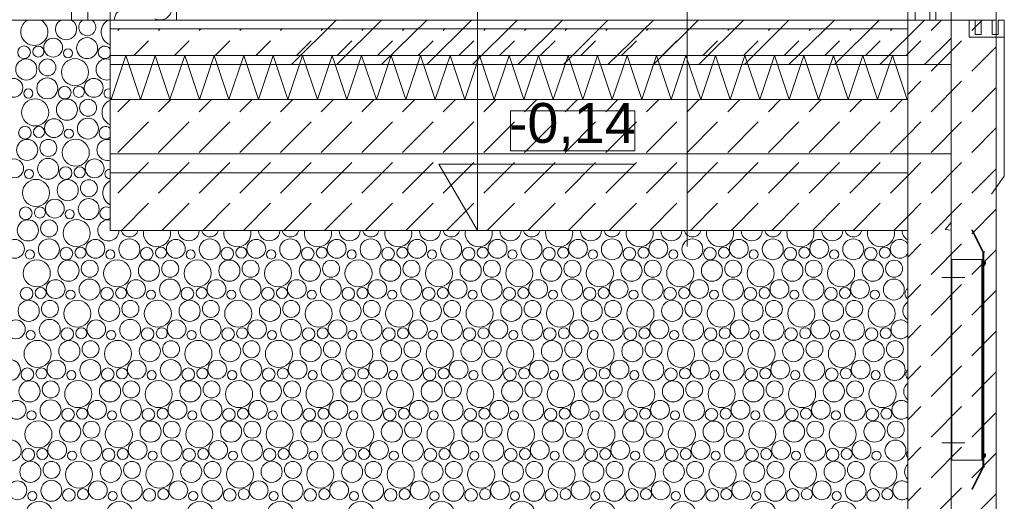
# Model space of a CAD drawing. Header units: millimetres. Extents: x 204754 to 499005, y -178579 to -103222.
# Tile 125 of 178: x 347894 to 350120, y -139318 to -138229. Entities that reach past the tile are written whole.
import ezdxf

# ---------------------------------------------------------------- set-up
doc = ezdxf.new("R2010")
doc.units = ezdxf.units.MM
doc.header["$MEASUREMENT"] = 0
doc.layers.get('0').update_dxf_attribs({"color": 252, "lineweight": 5})
for name, color, linetype, lineweight in [('Nowe_220-A Ściany', 252, 'Continuous', 5), ('Nowe_220-A Ściany_Nr_pióra__1', 252, 'Continuous', 5), ('Nowe_220-A Ściany_Nr_pióra__141', 252, 'Continuous', 5), ('Nowe_220-A Ściany_Nr_pióra__174', 252, 'Continuous', 5), ('Nowe_299-A Wymiary Opisy_Nr_pióra__7', 252, 'Continuous', 5), ('Nowe_320-W Umeblowanie_Nr_pióra__103', 252, 'Continuous', 5), ('Nowe_810-G Ogólne_Nr_pióra__1', 252, 'Continuous', 5), ('Nowe_810-G Ogólne_Nr_pióra__102', 252, 'Continuous', 5), ('Nowe_810-G Ogólne_Nr_pióra__160', 252, 'Continuous', 5), ('Nowe_810-G Ogólne_Nr_pióra__24', 252, 'Continuous', 5), ('Nowe_810-G Ogólne_Nr_pióra__7', 252, 'Continuous', 5), ('Nowe_820-G Rysunki Obrazki_Nr_pióra__1', 252, 'Continuous', 5), ('Nowe_820-G Rysunki Obrazki_Nr_pióra__103', 252, 'Continuous', 5), ('Nowe_820-G Rysunki Obrazki_Nr_pióra__27', 252, 'Continuous', 5), ('Nowe_820-G Rysunki Obrazki_Nr_pióra__7', 252, 'Continuous', 5), ('Nowe_Nowe_220(1)-A Ściany zewnętrzne_Nr_pióra__23', 252, 'Continuous', 5), ('Nowe_Nowe_220(1)-A Ściany zewnętrzne_Nr_pióra__7', 252, 'Continuous', 5)]:
    doc.layers.add(name, color=color, linetype=linetype, lineweight=lineweight)
doc.styles.add('GENERATED_STYLE_4', font='arial.ttf')

# ---------------------------------------------------------------- blocks, each defined once
blk = doc.blocks.new('podkład 20251118')
at = {"color": 252, "lineweight": 5}
for p, q in [((349284.2, -138435.4), (349003.6, -138435.4)), ((349003.6, -138435.4), (349003.6, -138525.4)), ((349284.2, -138525.4), (349284.2, -138435.4)), ((349003.6, -138525.4), (349284.2, -138525.4))]:
    blk.add_line(p, q, dxfattribs=at)
at = {"layer": 'Nowe_220-A Ściany', "color": 252, "linetype": 'Continuous', "lineweight": 5}
for p, q in [((348115.7, -138253.5), (348119.4, -138249.8)), ((348207.7, -138253.5), (348211.4, -138249.8)), ((348299.6, -138253.5), (348303.3, -138249.8)), ((348391.5, -138253.5), (348395.2, -138249.8)), ((348483.4, -138253.5), (348487.1, -138249.8)), ((348575.4, -138253.5), (348579.1, -138249.8)), ((348667.3, -138253.5), (348671, -138249.8)), ((348759.2, -138253.5), (348762.9, -138249.8)), ((348851.1, -138253.5), (348854.8, -138249.8)), ((348943.1, -138253.5), (348946.7, -138249.8)), ((349035, -138253.5), (349038.7, -138249.8)), ((349126.9, -138253.5), (349130.6, -138249.8)), ((349218.8, -138253.5), (349222.5, -138249.8)), ((349310.7, -138253.5), (349314.4, -138249.8)), ((349402.7, -138253.5), (349406.4, -138249.8)), ((349494.6, -138253.5), (349498.3, -138249.8)), ((349586.5, -138253.5), (349590.2, -138249.8)), ((349678.4, -138253.5), (349682.1, -138249.8)), ((349770.4, -138253.5), (349774.1, -138249.8)), ((349862.3, -138253.5), (349866, -138249.8)), ((348151.4, -138309.8), (348184.7, -138276.5)), ((348243.3, -138309.8), (348276.6, -138276.5)), ((348335.2, -138309.8), (348368.5, -138276.5)), ((348427.1, -138309.8), (348460.5, -138276.5)), ((348519.1, -138309.8), (348552.4, -138276.5)), ((348611, -138309.8), (348644.3, -138276.5)), ((348702.9, -138309.8), (348736.2, -138276.5)), ((348794.8, -138309.8), (348828.1, -138276.5)), ((348886.7, -138309.8), (348920.1, -138276.5)), ((348978.7, -138309.8), (349012, -138276.5)), ((349070.6, -138309.8), (349103.9, -138276.5)), ((349162.5, -138309.8), (349195.8, -138276.5)), ((349254.4, -138309.8), (349287.8, -138276.5)), ((349346.4, -138309.8), (349379.7, -138276.5)), ((349438.3, -138309.8), (349471.6, -138276.5)), ((349530.2, -138309.8), (349563.5, -138276.5)), ((349622.1, -138309.8), (349655.5, -138276.5)), ((349714.1, -138309.8), (349747.4, -138276.5)), ((349806, -138309.8), (349839.3, -138276.5)), ((349897.9, -138309.8), (349901.5, -138306.2))]:
    blk.add_line(p, q, dxfattribs=at)
at = {"layer": 'Nowe_220-A Ściany_Nr_pióra__1', "color": 252, "linetype": 'Continuous', "lineweight": 5}
for p, q in [((349901.5, -138229.8), (348097.8, -138229.8)), ((348097.8, -138249.8), (348097.8, -138309.8)), ((349901.5, -138249.8), (349901.5, -138309.8)), ((349901.5, -138309.8), (348097.8, -138309.8)), ((348097.8, -138309.8), (348097.8, -138409.8)), ((349901.5, -138309.8), (349901.5, -138409.8)), ((348097.8, -138409.8), (349901.5, -138409.8))]:
    blk.add_line(p, q, dxfattribs=at)
at = {"layer": 'Nowe_220-A Ściany_Nr_pióra__141', "color": 252, "linetype": 'Continuous', "lineweight": 5}
for p, q in [((348097.8, -138229.8), (348097.8, -138249.8)), ((349901.5, -138229.8), (349901.5, -138249.8)), ((349901.5, -138249.8), (348097.8, -138249.8))]:
    blk.add_line(p, q, dxfattribs=at)
at = {"layer": 'Nowe_220-A Ściany_Nr_pióra__174', "color": 252, "linetype": 'Continuous', "lineweight": 5}
for p, q in [((348133.3, -138309.8), (348100, -138409.8)), ((348166.7, -138409.8), (348133.3, -138309.8)), ((348200, -138309.8), (348166.7, -138409.8)), ((348233.3, -138409.8), (348200, -138309.8)), ((348266.7, -138309.8), (348233.3, -138409.8)), ((348300, -138409.8), (348266.7, -138309.8)), ((348333.3, -138309.8), (348300, -138409.8)), ((348366.7, -138409.8), (348333.3, -138309.8)), ((348400, -138309.8), (348366.7, -138409.8)), ((348433.3, -138409.8), (348400, -138309.8)), ((348466.7, -138309.8), (348433.3, -138409.8)), ((348500, -138409.8), (348466.7, -138309.8)), ((348533.3, -138309.8), (348500, -138409.8)), ((348566.7, -138409.8), (348533.3, -138309.8)), ((348600, -138309.8), (348566.7, -138409.8)), ((348633.3, -138409.8), (348600, -138309.8)), ((348666.7, -138309.8), (348633.3, -138409.8)), ((348700, -138409.8), (348666.7, -138309.8)), ((348733.3, -138309.8), (348700, -138409.8)), ((348766.7, -138409.8), (348733.3, -138309.8)), ((348800, -138309.8), (348766.7, -138409.8)), ((348833.3, -138409.8), (348800, -138309.8)), ((348866.7, -138309.8), (348833.3, -138409.8)), ((348900, -138409.8), (348866.7, -138309.8)), ((348933.3, -138309.8), (348900, -138409.8)), ((348966.7, -138409.8), (348933.3, -138309.8)), ((349000, -138309.8), (348966.7, -138409.8)), ((349033.3, -138409.8), (349000, -138309.8)), ((349066.7, -138309.8), (349033.3, -138409.8)), ((349100, -138409.8), (349066.7, -138309.8)), ((349133.3, -138309.8), (349100, -138409.8)), ((349166.7, -138409.8), (349133.3, -138309.8)), ((349200, -138309.8), (349166.7, -138409.8)), ((349233.3, -138409.8), (349200, -138309.8)), ((349266.7, -138309.8), (349233.3, -138409.8)), ((349300, -138409.8), (349266.7, -138309.8)), ((349333.3, -138309.8), (349300, -138409.8)), ((349366.7, -138409.8), (349333.3, -138309.8)), ((349400, -138309.8), (349366.7, -138409.8)), ((349433.3, -138409.8), (349400, -138309.8)), ((349466.7, -138309.8), (349433.3, -138409.8)), ((349500, -138409.8), (349466.7, -138309.8)), ((349533.3, -138309.8), (349500, -138409.8)), ((349566.7, -138409.8), (349533.3, -138309.8)), ((349600, -138309.8), (349566.7, -138409.8)), ((349633.3, -138409.8), (349600, -138309.8)), ((349666.7, -138309.8), (349633.3, -138409.8)), ((349700, -138409.8), (349666.7, -138309.8)), ((349733.3, -138309.8), (349700, -138409.8)), ((349766.7, -138409.8), (349733.3, -138309.8)), ((349800, -138309.8), (349766.7, -138409.8)), ((349833.3, -138409.8), (349800, -138309.8)), ((349866.7, -138309.8), (349833.3, -138409.8)), ((349900, -138409.8), (349866.7, -138309.8)), ((348100, -138409.8), (348097.8, -138403.3)), ((349901.5, -138405.3), (349900, -138409.8))]:
    blk.add_line(p, q, dxfattribs=at)
at = {"layer": 'Nowe_299-A Wymiary Opisy_Nr_pióra__7', "color": 252, "linetype": 'Continuous', "lineweight": 5}
for p, q in [((348928.6, -138705.4), (348928.6, -138105.4)), ((348928.6, -138705.4), (348841.6, -138555.4)), ((348841.6, -138555.4), (348928.6, -138555.4)), ((348928.6, -138555.4), (349284.2, -138555.4)), ((348928.6, -138705.4), (348816.1, -138705.4)), ((348928.6, -138705.4), (349041.1, -138705.4))]:
    blk.add_line(p, q, dxfattribs=at)
at = {"layer": 'Nowe_320-W Umeblowanie_Nr_pióra__103', "color": 252, "linetype": 'Continuous', "lineweight": 5, "extrusion": (0, 0, -1)}
for centre, start_param, end_param in [((348210.2, -138202.2), 1.158002, 5.125182), ((348135.5, -138229.8), 0, 1.98359)]:
    blk.add_ellipse(centre, major_axis=(-27.6, 0), ratio=0.998409, start_param=start_param, end_param=end_param, dxfattribs=at)
at = {"layer": 'Nowe_810-G Ogólne_Nr_pióra__1', "color": 252, "linetype": 'Continuous', "lineweight": 5}
for p, q in [((350101.5, -138229.8), (349901.5, -138229.8)), ((349901.5, -138229.8), (349901.5, -139341.2)), ((350101.5, -139341.2), (350101.5, -138229.8)), ((348097.8, -138705.4), (348097.8, -138409.8)), ((348097.8, -138409.8), (349901.5, -138409.8)), ((349901.5, -138409.8), (349901.5, -138705.4)), ((349901.5, -138705.4), (348097.8, -138705.4))]:
    blk.add_line(p, q, dxfattribs=at)
at = {"layer": 'Nowe_810-G Ogólne_Nr_pióra__102', "color": 252, "linetype": 'Continuous', "lineweight": 5}
for centre, radius in [((348045.9, -138293.3), 23.7), ((347903.6, -138302.8), 14.3), ((347935.5, -138301.1), 12.5), ((347969.2, -138292.2), 21.3), ((348002.9, -138304.9), 10.3), ((347908.4, -138341.5), 23.9), ((347956.4, -138337.1), 19.2), ((348018.5, -138347.7), 30.6), ((347879.2, -138383.2), 21.3), ((347955.9, -138384.3), 23.7), ((347995.4, -138393.8), 14.3), ((348027.3, -138392.1), 12.5), ((348061, -138383.2), 21.3), ((347912.9, -138395.9), 10.3), ((347928.5, -138438.7), 30.6), ((348000.3, -138432.5), 23.9), ((348048.3, -138428.1), 19.2), ((347971, -138474.2), 21.3), ((348047.8, -138475.3), 23.7), ((347905.4, -138484.8), 14.3), ((347937.3, -138483), 12.5), ((348004.7, -138486.9), 10.3), ((347910.3, -138523.5), 23.9), ((347958.3, -138519.1), 19.2), ((348020.3, -138529.7), 30.6), ((347881, -138565.2), 21.3), ((347957.8, -138566.3), 23.7), ((348062.9, -138565.2), 21.3), ((347914.7, -138577.9), 10.3), ((347997.3, -138575.8), 14.3), ((348029.2, -138574), 12.5), ((347930.3, -138620.7), 30.6), ((348002.1, -138614.5), 23.9), ((348050.1, -138610.1), 19.2), ((347972.9, -138656.2), 21.3), ((348049.6, -138657.3), 23.7), ((347907.3, -138666.8), 14.3), ((347939.2, -138665), 12.5), ((348006.6, -138668.9), 10.3), ((347912.1, -138705.5), 23.9), ((347960.1, -138701.1), 19.2), ((348022.2, -138711.7), 30.6), ((347882.9, -138747.2), 21.3), ((347959.6, -138748.3), 23.7), ((348064.7, -138747.2), 21.3), ((348141.5, -138748.3), 23.7), ((348246.6, -138747.2), 21.3), ((348323.3, -138748.3), 23.7), ((348428.4, -138747.2), 21.3), ((348505.2, -138748.3), 23.7), ((348610.3, -138747.2), 21.3), ((348687, -138748.3), 23.7), ((348792.2, -138747.2), 21.3), ((348868.9, -138748.3), 23.7), ((348974, -138747.2), 21.3), ((349050.7, -138748.3), 23.7), ((349155.9, -138747.2), 21.3), ((349232.6, -138748.3), 23.7), ((349337.7, -138747.2), 21.3), ((349414.5, -138748.3), 23.7), ((349519.6, -138747.2), 21.3), ((349596.3, -138748.3), 23.7), ((349701.4, -138747.2), 21.3), ((349778.2, -138748.3), 23.7), ((347916.6, -138759.9), 10.3), ((347999.1, -138757.8), 14.3), ((348031, -138756), 12.5), ((348098.4, -138759.9), 10.3), ((348181, -138757.8), 14.3), ((348212.9, -138756), 12.5), ((348280.3, -138759.9), 10.3), ((348362.8, -138757.8), 14.3), ((348394.8, -138756), 12.5), ((348462.1, -138759.9), 10.3), ((348544.7, -138757.8), 14.3), ((348576.6, -138756), 12.5), ((348644, -138759.9), 10.3), ((348726.6, -138757.8), 14.3), ((348758.5, -138756), 12.5), ((348825.8, -138759.9), 10.3), ((348908.4, -138757.8), 14.3), ((348940.3, -138756), 12.5), ((349007.7, -138759.9), 10.3), ((349090.3, -138757.8), 14.3), ((349122.2, -138756), 12.5), ((349189.5, -138759.9), 10.3), ((349272.1, -138757.8), 14.3), ((349304, -138756), 12.5), ((349371.4, -138759.9), 10.3), ((349454, -138757.8), 14.3), ((349485.9, -138756), 12.5), ((349553.3, -138759.9), 10.3), ((349635.8, -138757.8), 14.3), ((349667.7, -138756), 12.5), ((349735.1, -138759.9), 10.3), ((349817.7, -138757.8), 14.3), ((349849.6, -138756), 12.5), ((347932.2, -138802.7), 30.6), ((348004, -138796.5), 23.9), ((348052, -138792.1), 19.2), ((348114, -138802.7), 30.6), ((348185.8, -138796.5), 23.9), ((348233.8, -138792.1), 19.2), ((348295.9, -138802.7), 30.6), ((348367.7, -138796.5), 23.9), ((348415.7, -138792.1), 19.2), ((348477.7, -138802.7), 30.6), ((348549.5, -138796.5), 23.9), ((348597.5, -138792.1), 19.2), ((348659.6, -138802.7), 30.6), ((348731.4, -138796.5), 23.9), ((348779.4, -138792.1), 19.2), ((348841.5, -138802.7), 30.6), ((348913.2, -138796.5), 23.9), ((348961.3, -138792.1), 19.2), ((349023.3, -138802.7), 30.6), ((349095.1, -138796.5), 23.9), ((349143.1, -138792.1), 19.2), ((349205.2, -138802.7), 30.6), ((349276.9, -138796.5), 23.9), ((349325, -138792.1), 19.2), ((349387, -138802.7), 30.6), ((349458.8, -138796.5), 23.9), ((349506.8, -138792.1), 19.2), ((349568.9, -138802.7), 30.6), ((349640.7, -138796.5), 23.9), ((349688.7, -138792.1), 19.2), ((349750.7, -138802.7), 30.6), ((349822.5, -138796.5), 23.9), ((349870.5, -138792.1), 19.2), ((347974.7, -138838.2), 21.3), ((348051.5, -138839.3), 23.7), ((348156.6, -138838.2), 21.3), ((348233.3, -138839.3), 23.7), ((348338.4, -138838.2), 21.3), ((348415.2, -138839.3), 23.7), ((348520.3, -138838.2), 21.3), ((348597, -138839.3), 23.7), ((348702.2, -138838.2), 21.3), ((348778.9, -138839.3), 23.7), ((348884, -138838.2), 21.3), ((348960.7, -138839.3), 23.7), ((349065.9, -138838.2), 21.3), ((349142.6, -138839.3), 23.7), ((349247.7, -138838.2), 21.3), ((349324.5, -138839.3), 23.7), ((349429.6, -138838.2), 21.3), ((349506.3, -138839.3), 23.7), ((349611.4, -138838.2), 21.3), ((349688.2, -138839.3), 23.7), ((349793.3, -138838.2), 21.3), ((349870, -138839.3), 23.7), ((347909.1, -138848.8), 14.3), ((347941, -138847), 12.5), ((348008.4, -138850.9), 10.3), ((348091, -138848.8), 14.3), ((348122.9, -138847), 12.5), ((348190.3, -138850.9), 10.3), ((348272.8, -138848.8), 14.3), ((348304.8, -138847), 12.5), ((348372.1, -138850.9), 10.3), ((348454.7, -138848.8), 14.3), ((348486.6, -138847), 12.5), ((348554, -138850.9), 10.3), ((348636.6, -138848.8), 14.3), ((348668.5, -138847), 12.5), ((348735.8, -138850.9), 10.3), ((348818.4, -138848.8), 14.3), ((348850.3, -138847), 12.5), ((348917.7, -138850.9), 10.3), ((349000.3, -138848.8), 14.3), ((349032.2, -138847), 12.5), ((349099.5, -138850.9), 10.3), ((349182.1, -138848.8), 14.3), ((349214, -138847), 12.5), ((349281.4, -138850.9), 10.3), ((349364, -138848.8), 14.3), ((349395.9, -138847), 12.5), ((349463.3, -138850.9), 10.3), ((349545.8, -138848.8), 14.3), ((349577.7, -138847), 12.5), ((349645.1, -138850.9), 10.3), ((349727.7, -138848.8), 14.3), ((349759.6, -138847), 12.5), ((349827, -138850.9), 10.3), ((347914, -138887.5), 23.9), ((347962, -138883.1), 19.2), ((348024, -138893.7), 30.6), ((348095.8, -138887.5), 23.9), ((348143.8, -138883.1), 19.2), ((348205.9, -138893.7), 30.6), ((348277.7, -138887.5), 23.9), ((348325.7, -138883.1), 19.2), ((348387.7, -138893.7), 30.6), ((348459.5, -138887.5), 23.9), ((348507.5, -138883.1), 19.2), ((348569.6, -138893.7), 30.6), ((348641.4, -138887.5), 23.9), ((348689.4, -138883.1), 19.2), ((348751.5, -138893.7), 30.6), ((348823.2, -138887.5), 23.9), ((348871.3, -138883.1), 19.2), ((348933.3, -138893.7), 30.6), ((349005.1, -138887.5), 23.9), ((349053.1, -138883.1), 19.2), ((349115.2, -138893.7), 30.6), ((349186.9, -138887.5), 23.9), ((349235, -138883.1), 19.2), ((349297, -138893.7), 30.6), ((349368.8, -138887.5), 23.9), ((349416.8, -138883.1), 19.2), ((349478.9, -138893.7), 30.6), ((349550.7, -138887.5), 23.9), ((349598.7, -138883.1), 19.2), ((349660.7, -138893.7), 30.6), ((349732.5, -138887.5), 23.9), ((349780.5, -138883.1), 19.2), ((349842.6, -138893.7), 30.6), ((347884.7, -138929.2), 21.3), ((347961.5, -138930.3), 23.7), ((348066.6, -138929.2), 21.3), ((348143.3, -138930.3), 23.7), ((348248.4, -138929.2), 21.3), ((348325.2, -138930.3), 23.7), ((348430.3, -138929.2), 21.3), ((348507, -138930.3), 23.7), ((348612.2, -138929.2), 21.3), ((348688.9, -138930.3), 23.7), ((348794, -138929.2), 21.3), ((348870.7, -138930.3), 23.7), ((348975.9, -138929.2), 21.3), ((349052.6, -138930.3), 23.7), ((349157.7, -138929.2), 21.3), ((349234.5, -138930.3), 23.7), ((349339.6, -138929.2), 21.3), ((349416.3, -138930.3), 23.7), ((349521.4, -138929.2), 21.3), ((349598.2, -138930.3), 23.7), ((349703.3, -138929.2), 21.3), ((349780, -138930.3), 23.7), ((347918.4, -138941.9), 10.3), ((348001, -138939.8), 14.3), ((348032.9, -138938), 12.5), ((348100.3, -138941.9), 10.3), ((348182.8, -138939.8), 14.3), ((348214.8, -138938), 12.5), ((348282.1, -138941.9), 10.3), ((348364.7, -138939.8), 14.3), ((348396.6, -138938), 12.5), ((348464, -138941.9), 10.3), ((348546.6, -138939.8), 14.3), ((348578.5, -138938), 12.5), ((348645.8, -138941.9), 10.3), ((348728.4, -138939.8), 14.3), ((348760.3, -138938), 12.5), ((348827.7, -138941.9), 10.3), ((348910.3, -138939.8), 14.3), ((348942.2, -138938), 12.5), ((349009.5, -138941.9), 10.3), ((349092.1, -138939.8), 14.3), ((349124, -138938), 12.5), ((349191.4, -138941.9), 10.3), ((349274, -138939.8), 14.3), ((349305.9, -138938), 12.5), ((349373.3, -138941.9), 10.3), ((349455.8, -138939.8), 14.3), ((349487.7, -138938), 12.5), ((349555.1, -138941.9), 10.3), ((349637.7, -138939.8), 14.3), ((349669.6, -138938), 12.5), ((349737, -138941.9), 10.3), ((349819.5, -138939.8), 14.3), ((349851.4, -138938), 12.5), ((347934, -138984.7), 30.6), ((348005.8, -138978.5), 23.9), ((348053.8, -138974.1), 19.2), ((348115.9, -138984.7), 30.6), ((348187.7, -138978.5), 23.9), ((348235.7, -138974.1), 19.2), ((348297.7, -138984.7), 30.6), ((348369.5, -138978.5), 23.9), ((348417.5, -138974.1), 19.2), ((348479.6, -138984.7), 30.6), ((348551.4, -138978.5), 23.9), ((348599.4, -138974.1), 19.2), ((348661.5, -138984.7), 30.6), ((348733.2, -138978.5), 23.9), ((348781.3, -138974.1), 19.2), ((348843.3, -138984.7), 30.6), ((348915.1, -138978.5), 23.9), ((348963.1, -138974.1), 19.2), ((349025.2, -138984.7), 30.6), ((349096.9, -138978.5), 23.9), ((349145, -138974.1), 19.2), ((349207, -138984.7), 30.6), ((349278.8, -138978.5), 23.9), ((349326.8, -138974.1), 19.2), ((349388.9, -138984.7), 30.6), ((349460.7, -138978.5), 23.9), ((349508.7, -138974.1), 19.2), ((349570.7, -138984.7), 30.6), ((349642.5, -138978.5), 23.9), ((349690.5, -138974.1), 19.2), ((349752.6, -138984.7), 30.6), ((349824.4, -138978.5), 23.9), ((349872.4, -138974.1), 19.2), ((347871.5, -139021.3), 23.7), ((347976.6, -139020.2), 21.3), ((348053.3, -139021.3), 23.7), ((348158.4, -139020.2), 21.3), ((348235.2, -139021.3), 23.7), ((348340.3, -139020.2), 21.3), ((348417, -139021.3), 23.7), ((348522.2, -139020.2), 21.3), ((348598.9, -139021.3), 23.7), ((348704, -139020.2), 21.3), ((348780.7, -139021.3), 23.7), ((348885.9, -139020.2), 21.3), ((348962.6, -139021.3), 23.7), ((349067.7, -139020.2), 21.3), ((349144.5, -139021.3), 23.7), ((349249.6, -139020.2), 21.3), ((349326.3, -139021.3), 23.7), ((349431.4, -139020.2), 21.3), ((349508.2, -139021.3), 23.7), ((349613.3, -139020.2), 21.3), ((349690, -139021.3), 23.7), ((349795.1, -139020.2), 21.3), ((349871.9, -139021.3), 23.7), ((347911, -139030.8), 14.3), ((347942.9, -139029), 12.5), ((348010.3, -139032.9), 10.3), ((348092.8, -139030.8), 14.3), ((348124.8, -139029), 12.5), ((348192.1, -139032.9), 10.3), ((348274.7, -139030.8), 14.3), ((348306.6, -139029), 12.5), ((348374, -139032.9), 10.3), ((348456.6, -139030.8), 14.3), ((348488.5, -139029), 12.5), ((348555.8, -139032.9), 10.3), ((348638.4, -139030.8), 14.3), ((348670.3, -139029), 12.5), ((348737.7, -139032.9), 10.3), ((348820.3, -139030.8), 14.3), ((348852.2, -139029), 12.5), ((348919.5, -139032.9), 10.3), ((349002.1, -139030.8), 14.3), ((349034, -139029), 12.5), ((349101.4, -139032.9), 10.3), ((349184, -139030.8), 14.3), ((349215.9, -139029), 12.5), ((349283.3, -139032.9), 10.3), ((349365.8, -139030.8), 14.3), ((349397.7, -139029), 12.5), ((349465.1, -139032.9), 10.3), ((349547.7, -139030.8), 14.3), ((349579.6, -139029), 12.5), ((349647, -139032.9), 10.3), ((349729.5, -139030.8), 14.3), ((349761.4, -139029), 12.5), ((349828.8, -139032.9), 10.3), ((347915.8, -139069.5), 23.9), ((347963.8, -139065.1), 19.2), ((348025.9, -139075.7), 30.6), ((348097.7, -139069.5), 23.9), ((348145.7, -139065.1), 19.2), ((348207.7, -139075.7), 30.6), ((348279.5, -139069.5), 23.9), ((348327.5, -139065.1), 19.2), ((348389.6, -139075.7), 30.6), ((348461.4, -139069.5), 23.9), ((348509.4, -139065.1), 19.2), ((348571.5, -139075.7), 30.6), ((348643.2, -139069.5), 23.9), ((348691.3, -139065.1), 19.2), ((348753.3, -139075.7), 30.6), ((348825.1, -139069.5), 23.9), ((348873.1, -139065.1), 19.2), ((348935.2, -139075.7), 30.6), ((349006.9, -139069.5), 23.9), ((349055, -139065.1), 19.2), ((349117, -139075.7), 30.6), ((349188.8, -139069.5), 23.9), ((349236.8, -139065.1), 19.2), ((349298.9, -139075.7), 30.6), ((349370.7, -139069.5), 23.9), ((349418.7, -139065.1), 19.2), ((349480.7, -139075.7), 30.6), ((349552.5, -139069.5), 23.9), ((349600.5, -139065.1), 19.2), ((349662.6, -139075.7), 30.6), ((349734.4, -139069.5), 23.9), ((349782.4, -139065.1), 19.2), ((349844.4, -139075.7), 30.6), ((347886.6, -139111.2), 21.3), ((347963.3, -139112.3), 23.7), ((348068.4, -139111.2), 21.3), ((348145.2, -139112.3), 23.7), ((348250.3, -139111.2), 21.3), ((348327, -139112.3), 23.7), ((348432.2, -139111.2), 21.3), ((348508.9, -139112.3), 23.7), ((348614, -139111.2), 21.3), ((348690.7, -139112.3), 23.7), ((348795.9, -139111.2), 21.3), ((348872.6, -139112.3), 23.7), ((348977.7, -139111.2), 21.3), ((349054.5, -139112.3), 23.7), ((349159.6, -139111.2), 21.3), ((349236.3, -139112.3), 23.7), ((349341.4, -139111.2), 21.3), ((349418.2, -139112.3), 23.7), ((349523.3, -139111.2), 21.3), ((349600, -139112.3), 23.7), ((349705.1, -139111.2), 21.3), ((349781.9, -139112.3), 23.7), ((347920.3, -139123.9), 10.3), ((348002.8, -139121.8), 14.3), ((348034.8, -139120), 12.5), ((348102.1, -139123.9), 10.3), ((348184.7, -139121.8), 14.3), ((348216.6, -139120), 12.5), ((348284, -139123.9), 10.3), ((348366.6, -139121.8), 14.3), ((348398.5, -139120), 12.5), ((348465.8, -139123.9), 10.3), ((348548.4, -139121.8), 14.3), ((348580.3, -139120), 12.5), ((348647.7, -139123.9), 10.3), ((348730.3, -139121.8), 14.3), ((348762.2, -139120), 12.5), ((348829.5, -139123.9), 10.3), ((348912.1, -139121.8), 14.3), ((348944, -139120), 12.5), ((349011.4, -139123.9), 10.3), ((349094, -139121.8), 14.3), ((349125.9, -139120), 12.5), ((349193.3, -139123.9), 10.3), ((349275.8, -139121.8), 14.3), ((349307.7, -139120), 12.5), ((349375.1, -139123.9), 10.3), ((349457.7, -139121.8), 14.3), ((349489.6, -139120), 12.5), ((349557, -139123.9), 10.3), ((349639.5, -139121.8), 14.3), ((349671.4, -139120), 12.5), ((349738.8, -139123.9), 10.3), ((349821.4, -139121.8), 14.3), ((349853.3, -139120), 12.5), ((347935.9, -139166.7), 30.6), ((348007.7, -139160.5), 23.9), ((348055.7, -139156.1), 19.2), ((348117.7, -139166.7), 30.6), ((348189.5, -139160.5), 23.9), ((348237.5, -139156.1), 19.2), ((348299.6, -139166.7), 30.6), ((348371.4, -139160.5), 23.9), ((348419.4, -139156.1), 19.2), ((348481.5, -139166.7), 30.6), ((348553.2, -139160.5), 23.9), ((348601.3, -139156.1), 19.2), ((348663.3, -139166.7), 30.6), ((348735.1, -139160.5), 23.9), ((348783.1, -139156.1), 19.2), ((348845.2, -139166.7), 30.6), ((348916.9, -139160.5), 23.9), ((348965, -139156.1), 19.2), ((349027, -139166.7), 30.6), ((349098.8, -139160.5), 23.9), ((349146.8, -139156.1), 19.2), ((349208.9, -139166.7), 30.6), ((349280.7, -139160.5), 23.9), ((349328.7, -139156.1), 19.2), ((349390.7, -139166.7), 30.6), ((349462.5, -139160.5), 23.9), ((349510.5, -139156.1), 19.2), ((349572.6, -139166.7), 30.6), ((349644.4, -139160.5), 23.9), ((349692.4, -139156.1), 19.2), ((349754.4, -139166.7), 30.6), ((349826.2, -139160.5), 23.9), ((349874.2, -139156.1), 19.2), ((347873.3, -139203.3), 23.7), ((347978.4, -139202.2), 21.3), ((348055.2, -139203.3), 23.7), ((348160.3, -139202.2), 21.3), ((348237, -139203.3), 23.7), ((348342.2, -139202.2), 21.3), ((348418.9, -139203.3), 23.7), ((348524, -139202.2), 21.3), ((348600.7, -139203.3), 23.7), ((348705.9, -139202.2), 21.3), ((348782.6, -139203.3), 23.7), ((348887.7, -139202.2), 21.3), ((348964.5, -139203.3), 23.7), ((349069.6, -139202.2), 21.3), ((349146.3, -139203.3), 23.7), ((349251.4, -139202.2), 21.3), ((349328.2, -139203.3), 23.7), ((349433.3, -139202.2), 21.3), ((349510, -139203.3), 23.7), ((349615.1, -139202.2), 21.3), ((349691.9, -139203.3), 23.7), ((349797, -139202.2), 21.3), ((349873.7, -139203.3), 23.7), ((347912.8, -139212.8), 14.3), ((347944.8, -139211), 12.5), ((348012.1, -139214.9), 10.3), ((348094.7, -139212.8), 14.3), ((348126.6, -139211), 12.5), ((348194, -139214.9), 10.3), ((348276.6, -139212.8), 14.3), ((348308.5, -139211), 12.5), ((348375.8, -139214.9), 10.3), ((348458.4, -139212.8), 14.3), ((348490.3, -139211), 12.5), ((348557.7, -139214.9), 10.3), ((348640.3, -139212.8), 14.3), ((348672.2, -139211), 12.5), ((348739.5, -139214.9), 10.3), ((348822.1, -139212.8), 14.3), ((348854, -139211), 12.5), ((348921.4, -139214.9), 10.3), ((349004, -139212.8), 14.3), ((349035.9, -139211), 12.5), ((349103.3, -139214.9), 10.3), ((349185.8, -139212.8), 14.3), ((349217.7, -139211), 12.5), ((349285.1, -139214.9), 10.3), ((349367.7, -139212.8), 14.3), ((349399.6, -139211), 12.5), ((349467, -139214.9), 10.3), ((349549.5, -139212.8), 14.3), ((349581.4, -139211), 12.5), ((349648.8, -139214.9), 10.3), ((349731.4, -139212.8), 14.3), ((349763.3, -139211), 12.5), ((349830.7, -139214.9), 10.3), ((348027.7, -139257.7), 30.6), ((348209.6, -139257.7), 30.6), ((348391.5, -139257.7), 30.6), ((348573.3, -139257.7), 30.6), ((348755.2, -139257.7), 30.6), ((348937, -139257.7), 30.6), ((349118.9, -139257.7), 30.6), ((349300.7, -139257.7), 30.6), ((349482.6, -139257.7), 30.6), ((349664.4, -139257.7), 30.6), ((349846.3, -139257.7), 30.6), ((347917.7, -139251.5), 23.9), ((347965.7, -139247.1), 19.2), ((348099.5, -139251.5), 23.9), ((348147.5, -139247.1), 19.2), ((348281.4, -139251.5), 23.9), ((348329.4, -139247.1), 19.2), ((348463.2, -139251.5), 23.9), ((348511.3, -139247.1), 19.2), ((348645.1, -139251.5), 23.9), ((348693.1, -139247.1), 19.2), ((348826.9, -139251.5), 23.9), ((348875, -139247.1), 19.2), ((349008.8, -139251.5), 23.9), ((349056.8, -139247.1), 19.2), ((349190.7, -139251.5), 23.9), ((349238.7, -139247.1), 19.2), ((349372.5, -139251.5), 23.9), ((349420.5, -139247.1), 19.2), ((349554.4, -139251.5), 23.9), ((349602.4, -139247.1), 19.2), ((349736.2, -139251.5), 23.9), ((349784.2, -139247.1), 19.2), ((347965.2, -139294.3), 23.7), ((348147, -139294.3), 23.7), ((348328.9, -139294.3), 23.7), ((348510.7, -139294.3), 23.7), ((348692.6, -139294.3), 23.7), ((348874.5, -139294.3), 23.7), ((349056.3, -139294.3), 23.7), ((349238.2, -139294.3), 23.7), ((349420, -139294.3), 23.7), ((349601.9, -139294.3), 23.7), ((349783.7, -139294.3), 23.7), ((347888.4, -139293.2), 21.3), ((348004.7, -139303.8), 14.3), ((348036.6, -139302), 12.5), ((348070.3, -139293.2), 21.3), ((348186.6, -139303.8), 14.3), ((348218.5, -139302), 12.5), ((348252.2, -139293.2), 21.3), ((348368.4, -139303.8), 14.3), ((348400.3, -139302), 12.5), ((348434, -139293.2), 21.3), ((348550.3, -139303.8), 14.3), ((348582.2, -139302), 12.5), ((348615.9, -139293.2), 21.3), ((348732.1, -139303.8), 14.3), ((348764, -139302), 12.5), ((348797.7, -139293.2), 21.3), ((348914, -139303.8), 14.3), ((348945.9, -139302), 12.5), ((348979.6, -139293.2), 21.3), ((349095.8, -139303.8), 14.3), ((349127.7, -139302), 12.5), ((349161.4, -139293.2), 21.3), ((349277.7, -139303.8), 14.3), ((349309.6, -139302), 12.5), ((349343.3, -139293.2), 21.3), ((349459.5, -139303.8), 14.3), ((349491.4, -139302), 12.5), ((349525.1, -139293.2), 21.3), ((349641.4, -139303.8), 14.3), ((349673.3, -139302), 12.5), ((349707, -139293.2), 21.3), ((349823.2, -139303.8), 14.3), ((349855.1, -139302), 12.5), ((347922.1, -139305.9), 10.3), ((348104, -139305.9), 10.3), ((348285.8, -139305.9), 10.3), ((348467.7, -139305.9), 10.3), ((348649.5, -139305.9), 10.3), ((348831.4, -139305.9), 10.3), ((349013.3, -139305.9), 10.3), ((349195.1, -139305.9), 10.3), ((349377, -139305.9), 10.3), ((349558.8, -139305.9), 10.3), ((349740.7, -139305.9), 10.3), ((347937.7, -139348.7), 30.6), ((348119.6, -139348.7), 30.6), ((348301.5, -139348.7), 30.6), ((348483.3, -139348.7), 30.6), ((348665.2, -139348.7), 30.6), ((348847, -139348.7), 30.6), ((349028.9, -139348.7), 30.6), ((349210.7, -139348.7), 30.6), ((349392.6, -139348.7), 30.6), ((349574.4, -139348.7), 30.6), ((349756.3, -139348.7), 30.6)]:
    blk.add_circle(centre, radius, dxfattribs=at)
for centre, radius, start, end in [((347926.6, -138256.7), 30.6, 118.4801, 61.5199), ((347998.4, -138250.5), 23.9, 119.921, 60.079), ((348046.4, -138246.1), 19.2, 121.9945, 58.0055), ((348108.5, -138256.7), 30.6, 118.4801, 249.6026), ((348085.4, -138302.8), 14.3, 29.981, 330.019), ((348090.3, -138341.5), 23.9, 71.5463, 288.4537), ((348094.7, -138395.9), 10.3, 72.582, 287.418), ((348110.3, -138438.7), 30.6, 114.1482, 245.8518), ((348087.3, -138484.8), 14.3, 42.5657, 317.4343), ((348092.1, -138523.5), 23.9, 76.1831, 283.8169), ((348096.6, -138577.9), 10.3, 83.1066, 276.8934), ((348112.2, -138620.7), 30.6, 118.0127, 241.9873), ((348089.1, -138666.8), 14.3, 52.6406, 307.3594), ((348094, -138705.5), 23.9, 80.7291, 0.1078), ((348142, -138701.1), 19.2, 193.154, 346.846), ((348204, -138711.7), 30.6, 168.1718, 11.8282), ((348275.8, -138705.5), 23.9, 179.8922, 0.1078), ((348323.8, -138701.1), 19.2, 193.154, 346.846), ((348385.9, -138711.7), 30.6, 168.1718, 11.8282), ((348457.7, -138705.5), 23.9, 179.8922, 0.1078), ((348505.7, -138701.1), 19.2, 193.154, 346.846), ((348567.7, -138711.7), 30.6, 168.1718, 11.8282), ((348639.5, -138705.5), 23.9, 179.8922, 0.1078), ((348687.5, -138701.1), 19.2, 193.154, 346.846), ((348749.6, -138711.7), 30.6, 168.1718, 11.8282), ((348821.4, -138705.5), 23.9, 179.8922, 0.1078), ((348869.4, -138701.1), 19.2, 193.154, 346.846), ((348931.5, -138711.7), 30.6, 168.1718, 11.8282), ((349003.2, -138705.5), 23.9, 179.8922, 0.1078), ((349051.3, -138701.1), 19.2, 193.154, 346.846), ((349113.3, -138711.7), 30.6, 168.1718, 11.8282), ((349185.1, -138705.5), 23.9, 179.8922, 0.1078), ((349233.1, -138701.1), 19.2, 193.154, 346.846), ((349295.2, -138711.7), 30.6, 168.1718, 11.8282), ((349366.9, -138705.5), 23.9, 179.8922, 0.1078), ((349415, -138701.1), 19.2, 193.154, 346.846), ((349477, -138711.7), 30.6, 168.1718, 11.8282), ((349548.8, -138705.5), 23.9, 179.8922, 0.1078), ((349596.8, -138701.1), 19.2, 193.154, 346.846), ((349658.9, -138711.7), 30.6, 168.1718, 11.8282), ((349730.7, -138705.5), 23.9, 179.8922, 0.1078), ((349778.7, -138701.1), 19.2, 193.154, 346.846), ((349840.7, -138711.7), 30.6, 168.1718, 11.8282), ((349912.5, -138705.5), 23.9, 179.8922, 242.5137), ((349883.3, -138747.2), 21.3, 31.0787, 328.9213), ((349909.5, -138848.8), 14.3, 124.1862, 235.8138), ((349914.4, -138887.5), 23.9, 122.6329, 237.3671), ((349885.1, -138929.2), 21.3, 39.7065, 320.2935), ((349911.4, -139030.8), 14.3, 133.7549, 226.2451), ((349916.2, -139069.5), 23.9, 128.0954, 231.9046), ((349887, -139111.2), 21.3, 46.9847, 313.0153), ((349913.2, -139212.8), 14.3, 145.2115, 214.7885), ((349918.1, -139251.5), 23.9, 134.0026, 225.9974), ((349888.8, -139293.2), 21.3, 53.483, 306.517)]:
    blk.add_arc(centre, radius, start, end, dxfattribs=at)
at = {"layer": 'Nowe_810-G Ogólne_Nr_pióra__160', "color": 252, "linetype": 'Continuous', "lineweight": 5}
blk.add_line((348619.2, -138229.8), (346838.2, -138229.8), dxfattribs=at)
at = {"layer": 'Nowe_810-G Ogólne_Nr_pióra__24', "color": 252, "linetype": 'Continuous', "lineweight": 5}
for p, q in [((347166, -138229.8), (348097.8, -138229.8)), ((348097.8, -138229.8), (348097.8, -138705.4)), ((348097.8, -138705.4), (349901.5, -138705.4)), ((349901.5, -138705.4), (349901.5, -138755)), ((349901.5, -138755), (349901.5, -139645.8))]:
    blk.add_line(p, q, dxfattribs=at)
at = {"layer": 'Nowe_810-G Ogólne_Nr_pióra__7', "color": 252, "linetype": 'Continuous', "lineweight": 5}
for p, q in [((349954.2, -138253.5), (349977.9, -138229.8)), ((350046.1, -138253.5), (350069.8, -138229.8)), ((349901.5, -138306.2), (349931.2, -138276.5)), ((349954.2, -138345.4), (350023.2, -138276.5)), ((350046.1, -138345.4), (350101.5, -138290.1)), ((349901.5, -138398.2), (349931.2, -138368.4)), ((349954.2, -138437.4), (350023.2, -138368.4)), ((350046.1, -138437.4), (350101.5, -138382)), ((348115.7, -138437.4), (348143.3, -138409.8)), ((348207.7, -138437.4), (348235.2, -138409.8)), ((348299.6, -138437.4), (348327.1, -138409.8)), ((348391.5, -138437.4), (348419, -138409.8)), ((348483.4, -138437.4), (348511, -138409.8)), ((348575.3, -138437.4), (348602.9, -138409.8)), ((348667.3, -138437.4), (348694.8, -138409.8)), ((348759.2, -138437.4), (348786.7, -138409.8)), ((348851.1, -138437.4), (348878.7, -138409.8)), ((348943, -138437.4), (348970.6, -138409.8)), ((349035, -138437.4), (349062.5, -138409.8)), ((349126.9, -138437.4), (349154.4, -138409.8)), ((349218.8, -138437.4), (349246.3, -138409.8)), ((349310.7, -138437.4), (349338.3, -138409.8)), ((349402.7, -138437.4), (349430.2, -138409.8)), ((349494.6, -138437.4), (349522.1, -138409.8)), ((349586.5, -138437.4), (349614, -138409.8)), ((349678.4, -138437.4), (349706, -138409.8)), ((349770.4, -138437.4), (349797.9, -138409.8)), ((349862.3, -138437.4), (349889.8, -138409.8)), ((348115.7, -138529.3), (348184.7, -138460.3)), ((348207.7, -138529.3), (348276.6, -138460.3)), ((348299.6, -138529.3), (348368.5, -138460.3)), ((348391.5, -138529.3), (348460.4, -138460.3)), ((348483.4, -138529.3), (348552.4, -138460.3)), ((348575.3, -138529.3), (348644.3, -138460.3)), ((348667.3, -138529.3), (348736.2, -138460.3)), ((348759.2, -138529.3), (348828.1, -138460.3)), ((348851.1, -138529.3), (348920.1, -138460.3)), ((348943, -138529.3), (349012, -138460.3)), ((349035, -138529.3), (349103.9, -138460.3)), ((349126.9, -138529.3), (349195.8, -138460.3)), ((349218.8, -138529.3), (349287.8, -138460.3)), ((349310.7, -138529.3), (349379.7, -138460.3)), ((349402.7, -138529.3), (349471.6, -138460.3)), ((349494.6, -138529.3), (349563.5, -138460.3)), ((349586.5, -138529.3), (349655.5, -138460.3)), ((349678.4, -138529.3), (349747.4, -138460.3)), ((349770.4, -138529.3), (349839.3, -138460.3)), ((349901.5, -138490.1), (349931.2, -138460.3)), ((349954.2, -138529.3), (350023.2, -138460.3)), ((349862.3, -138529.3), (349901.5, -138490.1)), ((350046.1, -138529.3), (350101.5, -138473.9)), ((348115.7, -138621.2), (348184.7, -138552.3)), ((348207.7, -138621.2), (348276.6, -138552.3)), ((348299.6, -138621.2), (348368.5, -138552.3)), ((348391.5, -138621.2), (348460.4, -138552.3)), ((348483.4, -138621.2), (348552.4, -138552.3)), ((348575.3, -138621.2), (348644.3, -138552.3)), ((348667.3, -138621.2), (348736.2, -138552.3)), ((348759.2, -138621.2), (348828.1, -138552.3)), ((348851.1, -138621.2), (348920.1, -138552.3)), ((348943, -138621.2), (349012, -138552.3)), ((349035, -138621.2), (349103.9, -138552.3)), ((349126.9, -138621.2), (349195.8, -138552.3)), ((349218.8, -138621.2), (349287.8, -138552.3)), ((349310.7, -138621.2), (349379.7, -138552.3)), ((349402.7, -138621.2), (349471.6, -138552.3)), ((349494.6, -138621.2), (349563.5, -138552.3)), ((349586.5, -138621.2), (349655.5, -138552.3)), ((349678.4, -138621.2), (349747.4, -138552.3)), ((349770.4, -138621.2), (349839.3, -138552.3)), ((349901.5, -138582), (349931.2, -138552.3)), ((349954.2, -138621.2), (350023.2, -138552.3)), ((350046.1, -138621.2), (350101.5, -138565.9)), ((349862.3, -138621.2), (349901.5, -138582)), ((348123.4, -138705.4), (348184.7, -138644.2)), ((348215.3, -138705.4), (348276.6, -138644.2)), ((348307.3, -138705.4), (348368.5, -138644.2)), ((348399.2, -138705.4), (348460.4, -138644.2)), ((348491.1, -138705.4), (348552.4, -138644.2)), ((348583, -138705.4), (348644.3, -138644.2)), ((348675, -138705.4), (348736.2, -138644.2)), ((348766.9, -138705.4), (348828.1, -138644.2)), ((348858.8, -138705.4), (348920.1, -138644.2)), ((348950.7, -138705.4), (349012, -138644.2)), ((349042.7, -138705.4), (349103.9, -138644.2)), ((349134.6, -138705.4), (349195.8, -138644.2)), ((349226.5, -138705.4), (349287.8, -138644.2)), ((349318.4, -138705.4), (349379.7, -138644.2)), ((349410.3, -138705.4), (349471.6, -138644.2)), ((349502.3, -138705.4), (349563.5, -138644.2)), ((349594.2, -138705.4), (349655.5, -138644.2)), ((349686.1, -138705.4), (349747.4, -138644.2)), ((349778, -138705.4), (349839.3, -138644.2)), ((349901.5, -138673.9), (349931.2, -138644.2)), ((349954.2, -138713.1), (350023.2, -138644.2)), ((350046.1, -138713.1), (350101.5, -138657.8)), ((349870, -138705.4), (349901.5, -138673.9)), ((349901.5, -138765.9), (349931.2, -138736.1)), ((349954.2, -138805.1), (350023.2, -138736.1)), ((350046.1, -138805.1), (350101.5, -138749.7)), ((349901.5, -138857.8), (349931.2, -138828)), ((349954.2, -138897), (350023.2, -138828)), ((350046.1, -138897), (350101.5, -138841.6)), ((349901.5, -138949.7), (349931.2, -138920)), ((349954.2, -138988.9), (350023.2, -138920)), ((350046.1, -138988.9), (350101.5, -138933.5)), ((349901.5, -139041.6), (349931.2, -139011.9)), ((349954.2, -139080.8), (350023.2, -139011.9)), ((350046.1, -139080.8), (350101.5, -139025.5)), ((349901.5, -139133.6), (349931.2, -139103.8)), ((349954.2, -139172.8), (350023.2, -139103.8)), ((350046.1, -139172.8), (350101.5, -139117.4)), ((349901.5, -139225.5), (349931.2, -139195.7)), ((349954.2, -139264.7), (350023.2, -139195.7)), ((350046.1, -139264.7), (350101.5, -139209.3)), ((349901.5, -139317.4), (349931.2, -139287.7)), ((349969.6, -139341.2), (350023.2, -139287.7)), ((350061.5, -139341.2), (350101.5, -139301.2))]:
    blk.add_line(p, q, dxfattribs=at)
at = {"layer": 'Nowe_820-G Rysunki Obrazki_Nr_pióra__1', "color": 252, "linetype": 'Continuous', "lineweight": 5}
for p, q in [((350101.5, -138229.8), (350101.5, -130609.3)), ((349951.5, -138229.8), (349951.5, -130612.3)), ((348097.8, -138229.8), (348097.8, -135424.3)), ((348247.8, -138229.8), (348247.8, -135429.8))]:
    blk.add_line(p, q, dxfattribs=at)
at = {"layer": 'Nowe_820-G Rysunki Obrazki_Nr_pióra__103', "color": 252, "linetype": 'Continuous', "lineweight": 5}
blk.add_line((349402.9, -138741.7), (349402.9, -138000.8), dxfattribs=at)
at = {"layer": 'Nowe_820-G Rysunki Obrazki_Nr_pióra__27', "color": 252, "linetype": 'Continuous', "lineweight": 5}
for p, q in [((349901.5, -138229.8), (349901.5, -130613.7)), ((348047.8, -138229.8), (348047.8, -135309.3))]:
    blk.add_line(p, q, dxfattribs=at)
at = {"layer": 'Nowe_820-G Rysunki Obrazki_Nr_pióra__7', "color": 252, "linetype": 'Continuous', "lineweight": 5}
for p, q in [((349918, -138229.8), (349918, -136024.4)), ((349999.5, -136024.4), (349999.5, -138229.8)), ((349964.6, -136206.8), (349964.6, -138229.8)), ((349999.5, -137774), (349999.5, -138229.8)), ((349999.5, -138229.8), (348097.8, -138229.8)), ((348097.8, -138229.8), (348097.8, -138330.7)), ((348507.9, -138330.7), (348608.8, -138229.8)), ((348507.9, -138330.7), (348608.8, -138229.8)), ((348610.7, -138330.7), (348711.6, -138229.8)), ((348711.6, -138330.7), (348814.4, -138229.8)), ((348814.4, -138330.7), (348915.2, -138229.8)), ((348917.2, -138330.7), (349018, -138229.8)), ((349020, -138330.7), (349120.8, -138229.8)), ((349122.8, -138330.7), (349223.6, -138229.8)), ((349223.6, -138330.7), (349326.4, -138229.8)), ((349326.4, -138330.7), (349427.3, -138229.8)), ((349429.2, -138330.7), (349530.1, -138229.8)), ((349429.2, -138330.7), (349530.1, -138229.8)), ((349532, -138330.7), (349632.9, -138229.8)), ((349632.9, -138330.7), (349735.7, -138229.8)), ((349735.7, -138330.7), (349836.6, -138229.8)), ((349838.5, -138330.7), (349939.4, -138229.8)), ((349999.5, -138229.8), (349918, -138229.8)), ((350040.2, -138229.8), (349964.6, -138229.8)), ((349999.5, -138330.7), (349999.5, -138229.8)), ((350053.8, -138229.8), (350040.2, -138229.8)), ((350040.2, -138229.8), (350040.2, -138268.6)), ((350053.8, -138262.8), (350053.8, -138229.8)), ((350092.6, -138229.8), (350067.4, -138229.8)), ((350067.4, -138229.8), (350067.4, -138262.8)), ((350092.6, -138262.8), (350092.6, -138229.8)), ((350119.8, -138229.8), (350106.2, -138229.8)), ((350106.2, -138229.8), (350106.2, -138262.8)), ((350119.8, -138582.8), (350119.8, -138229.8)), ((350119.8, -138268.6), (350119.8, -138229.8)), ((350040.2, -138268.6), (350119.8, -138268.6)), ((350067.4, -138262.8), (350053.8, -138262.8)), ((350106.2, -138262.8), (350092.6, -138262.8)), ((349939.4, -138330.7), (349999.5, -138270.6)), ((349999.5, -138330.7), (348097.8, -138330.7)), ((348097.8, -138330.7), (348097.8, -138532.4)), ((348097.8, -138330.7), (349999.5, -138330.7)), ((349999.5, -138532.4), (349999.5, -138330.7)), ((348097.8, -138532.4), (349999.5, -138532.4)), ((349901.8, -139645.8), (349901.8, -138532.4)), ((349901.8, -138532.4), (349999.5, -138532.4)), ((349999.5, -138532.4), (349999.5, -139341.2)), ((350090.7, -138623.6), (350119.8, -138582.8)), ((349985.9, -138703.1), (349999.5, -138687.6)), ((349985.9, -138703.1), (349999.5, -138705)), ((350046.1, -138705), (350048, -138705)), ((350071.3, -138755.5), (350046.1, -138705)), ((350073.2, -138755.5), (350048, -138705)), ((350073.2, -138755.5), (350071.3, -138755.5)), ((350071.3, -139240.4), (350071.3, -138755.5)), ((350073.2, -138755.5), (350071.3, -138755.5)), ((350073.2, -139240.4), (350073.2, -138755.5)), ((349999.5, -139224.9), (349999.5, -138771)), ((349999.5, -138771), (350071.3, -138771)), ((350001.4, -139224.9), (350001.4, -138771)), ((350069.3, -139224.9), (350069.3, -138771)), ((350073.2, -138776.8), (350075.1, -138776.8)), ((350075.1, -138784.6), (350075.1, -138776.8)), ((350077.1, -138777.7), (350077.1, -138777.6)), ((350077.1, -138778), (350077.1, -138777.8)), ((350077.1, -138781.6), (350077.1, -138781.5)), ((350077.1, -138781.8), (350077.1, -138781.7)), ((350073.2, -138784.6), (350075.1, -138784.6)), ((349978.2, -138811.7), (350030.5, -138811.7)), ((349997.6, -138860.2), (349999.5, -138860.2)), ((349997.6, -138860.2), (349999.5, -138862.2)), ((349978.2, -139186.1), (350030.5, -139186.1)), ((349999.5, -139224.9), (350071.3, -139224.9)), ((350073.2, -139211.3), (350075.1, -139211.3)), ((350073.2, -139219.1), (350075.1, -139219.1)), ((350075.1, -139219.1), (350075.1, -139211.3)), ((350077.1, -139214.2), (350077.1, -139214)), ((350077.1, -139214.4), (350077.1, -139214.2)), ((350077.1, -139216.1), (350077.1, -139216)), ((350077.1, -139216.3), (350077.1, -139216.2)), ((350046.1, -139290.8), (350071.3, -139240.4)), ((350048, -139290.8), (350073.2, -139240.4)), ((350073.2, -139240.4), (350071.3, -139240.4)), ((350073.2, -139240.4), (350071.3, -139240.4)), ((350046.1, -139290.8), (350048, -139290.8)), ((350051.9, -139281.1), (350051.9, -139283.1))]:
    blk.add_line(p, q, dxfattribs=at)
for centre, radius, start, end in [((350072.3, -138754.5), 2.8, 359.6364, 27.084), ((350067.5, -138780), 9.64, 14.5845, 27.0456), ((350068, -138779.6), 9.13, 332.4919, 345.5611), ((350067.9, -138781.2), 9.46, 16.9205, 20.8517), ((350073.1, -138779.9), 3.97, 335.0488, 344.5015), ((350075.6, -138778.1), 1.34, 12.2369, 20.6131), ((350072.5, -138779.6), 4.57, 12.9956, 18.8952), ((350072.5, -138779.9), 4.57, 341.1048, 347.0044), ((350075.6, -138781.3), 1.34, 339.3869, 347.7631), ((350080.5, -138777), 3.73, 193.305, 193.9225), ((350077, -138777.9), 0.15, 186.5587, 205.9617), ((350077.3, -138777.9), 0.391, 178.8305, 185.9414), ((350076.6, -138778.1), 0.307, 0.2506, 18.6741), ((350076.5, -138778.2), 0.407, 357.9133, 16.3368), ((350076.9, -138778.2), 0.0959, 2.9809, 33.889), ((350076.8, -138778.6), 0.129, 2.1068, 20.5131), ((350077.1, -138778.5), 0.129, 182.1068, 200.5131), ((350077.1, -138780.9), 0.129, 159.4869, 177.8932), ((350076.8, -138780.8), 0.129, 339.4869, 357.8932), ((350076.8, -138781.2), 0.145, 332.687, 359.2405), ((350076.6, -138781.3), 0.357, 342.6582, 1.0816), ((350076.6, -138781.4), 0.307, 341.3231, 359.7523), ((350077.3, -138781.6), 0.391, 174.0586, 181.1695), ((350077, -138781.5), 0.15, 154.0383, 173.4413), ((350080.5, -138782.5), 3.73, 166.0775, 166.695), ((350076.1, -138778.4), 0.878, 8.0206, 13.355), ((350077.5, -138778.3), 0.49, 187.0587, 196.7848), ((350077.4, -138781.2), 0.46, 163.5491, 173.831), ((350076.5, -138781.1), 0.46, 343.5491, 353.831), ((350076.5, -138777.6), 0.569, 359.1958, 4.895), ((350076.9, -138777.6), 0.161, 3.6319, 24.4406), ((350076.9, -138778), 0.161, 335.5594, 356.3681), ((350076.5, -138778), 0.569, 355.105, 0.8042), ((350063, -138779.7), 14.1, 356.6369, 3.3631), ((350076.7, -138781.5), 0.357, 358.9184, 17.3418), ((350076.7, -138781.9), 0.407, 343.6661, 2.0839), ((350068, -139214.3), 9.13, 14.4389, 27.5081), ((350068, -139214.1), 9.13, 332.4919, 345.5611), ((350070.6, -139214.8), 6.59, 16.6031, 22.1149), ((350073.1, -139214.4), 3.97, 335.0488, 344.5015), ((350075.6, -139212.6), 1.34, 12.2369, 20.6131), ((350072.5, -139214.1), 4.57, 12.9956, 18.8952), ((350073.2, -139214.6), 3.79, 340.4954, 347.6138), ((350075.6, -139215.8), 1.34, 339.3869, 347.7631), ((350077.3, -139212.4), 0.391, 178.8305, 185.9414), ((350080.5, -139211.4), 3.73, 193.305, 193.9225), ((350076.8, -139212.5), 0.161, 3.6319, 24.4406), ((350077, -139212.4), 0.15, 186.5587, 205.9617), ((350076.4, -139212.5), 0.569, 359.1958, 4.895), ((350076.4, -139212.7), 0.568, 358.6845, 5.0107), ((350076.8, -139212.6), 0.15, 5.5483, 25.7362), ((350077.2, -139213), 0.291, 183.1618, 199.4581), ((350077.1, -139215.4), 0.129, 159.4869, 177.8932), ((350076.8, -139215.3), 0.129, 339.4869, 357.8932), ((350076.8, -139215.7), 0.145, 332.687, 359.2405), ((350076.8, -139215.8), 0.15, 334.0383, 353.4413), ((350076.5, -139215.8), 0.391, 354.0586, 1.1695), ((350076.4, -139215.9), 0.568, 354.9893, 1.3155), ((350076.8, -139215.9), 0.15, 334.2638, 354.4517), ((350077.4, -139216.1), 0.495, 174.7158, 181.042), ((350080.5, -139217), 3.73, 166.0775, 166.695), ((350076.5, -139212.9), 0.477, 8.0511, 17.0065), ((350076.8, -139212.7), 0.196, 357.371, 8.6545), ((350077.4, -139212.7), 0.477, 188.0511, 197.0065), ((350077.4, -139215.7), 0.46, 163.5491, 173.831), ((350076.5, -139215.6), 0.46, 343.5491, 353.831), ((350063, -139214.2), 14.1, 356.6369, 3.3631), ((350076.9, -139214), 0.161, 3.6319, 24.4406), ((350076.5, -139214), 0.569, 359.1958, 4.895), ((350076.9, -139214.4), 0.161, 335.5594, 356.3681), ((350076.5, -139214.4), 0.569, 355.105, 0.8042), ((350076.7, -139216), 0.357, 358.9184, 17.3418), ((350076.2, -139216.3), 0.877, 356.0318, 0.7859), ((350076.8, -139216.4), 0.312, 342.1741, 355.8188), ((350072.3, -139239.4), 2.83, 333.0756, 0.5223)]:
    blk.add_arc(centre, radius, start, end, dxfattribs=at)
at = {"layer": 'Nowe_Nowe_220(1)-A Ściany zewnętrzne_Nr_pióra__23', "color": 252, "linetype": 'Continuous', "lineweight": 5}
blk.add_line((348010.8, -135352.7), (348010.8, -138229.8), dxfattribs=at)
at = {"layer": 'Nowe_Nowe_220(1)-A Ściany zewnętrzne_Nr_pióra__7', "color": 252, "linetype": 'Continuous', "lineweight": 5}
for p, q in [((349901.5, -138229.8), (348097.8, -138229.8)), ((348097.8, -138229.8), (348097.8, -138575.6)), ((348097.8, -138575.6), (349901.5, -138575.6))]:
    blk.add_line(p, q, dxfattribs=at)
at = {"layer": 'Nowe_299-A Wymiary Opisy_Nr_pióra__7', "color": 252, "lineweight": 5, "style": 'GENERATED_STYLE_4'}
blk.add_text('-0,14', height=90, dxfattribs=at).set_placement((348999.7, -138507.5))

msp = doc.modelspace()

# ---------------------------------------------------------------- block references
msp.add_blockref('podkład 20251118', (0, 0))

doc.saveas('drawing.dxf')
